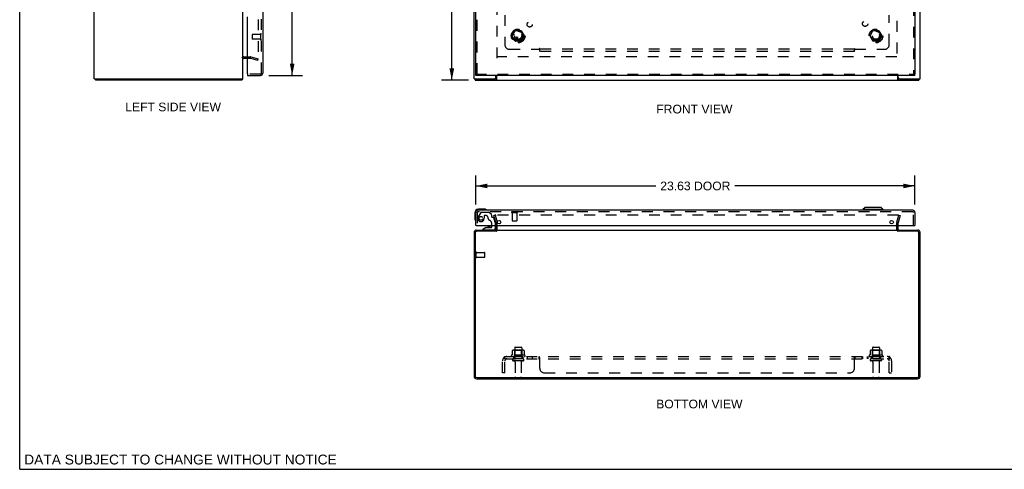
# Model space of a CAD drawing. Header units: inches. Extents: x 0 to 106, y 0 to 69.
# Tile 1 of 4: x 0 to 53, y 0 to 24. Entities that reach past the tile are written whole.
import ezdxf

# ---------------------------------------------------------------- set-up
doc = ezdxf.new("R2010")
doc.units = ezdxf.units.IN
doc.header["$LTSCALE"] = 5.827913
doc.header["$MEASUREMENT"] = 0
doc.linetypes.add('HIDDEN', pattern=[0.2, 0.1, -0.1])
doc.layers.get('0').update_dxf_attribs({"linetype": 'CONTINUOUS'})
for name, color, linetype in [('DEFAULT_2', 8, 'HIDDEN'), ('DIMENSIONS', 7, 'CONTINUOUS'), ('DOOR_ASSEMBLY', 7, 'CONTINUOUS'), ('SUBPANEL', 7, 'CONTINUOUS')]:
    doc.layers.add(name, color=color, linetype=linetype)
doc.styles.get("Standard").update_dxf_attribs({"font": 'arial.ttf'})
doc.dimstyles.new('DIMSTYLE_1', dxfattribs={"dimtxt": 0.46748, "dimasz": 0.623306, "dimexe": 0.09, "dimexo": 0.07, "dimgap": 0.0375, "dimtad": 0, "dimtih": 1, "dimtoh": 1, "dimzin": 4, "dimdsep": 46, "dimtxsty": 'Standard', "dimblk": '_FILLED', "dimblk1": '_FILLED', "dimblk2": '_FILLED', "dimcen": 0.09, "dimadec": 3, "dimazin": 1, "dimtfac": 1, "dimtdec": 3, "dimtofl": 0, "dimtmove": 0, "dimatfit": 3, "dimldrblk": '_FILLED', "dimfxl": 0, "dimtolj": 1, "dimtzin": 4, "dimarcsym": 0})

# ---------------------------------------------------------------- blocks, each defined once
blk = doc.blocks.new('_FILLED')
at = {"color": 0, "linetype": 'ByBlock'}
blk.add_solid([(0, 0), (-1, 0.2), (-1, -0.2)], dxfattribs=at)
blk = doc.blocks.new('*D2')
at = {"layer": 'DIMENSIONS', "color": 2, "linetype": 'Continuous'}
for p, q in [((24.156, 50.94), (22.69, 50.94)), ((23.251, 50.94), (23.251, 36.407)), ((23.251, 20.94), (23.251, 35.472)), ((24.156, 20.94), (22.69, 20.94))]:
    blk.add_line(p, q, dxfattribs=at)
at = {"layer": 'DIMENSIONS', "color": 2, "linetype": 'Continuous', "xscale": 0.6233062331, "yscale": 0.6233062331, "zscale": 0.6233062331}
for p, rotation in [((23.251, 50.94), 90), ((23.251, 20.94), 270)]:
    blk.add_blockref('_FILLED', p, dxfattribs=dict(at, rotation=rotation))
at = {"layer": 'DIMENSIONS', "color": 2, "linetype": 'Continuous', "insert": (23.251, 36.173), "char_height": 0.4675, "width": 1.63357, "attachment_point": 2, "line_spacing_factor": 0.9}
blk.add_mtext('30.00', dxfattribs=at)
blk = doc.blocks.new('*D4')
at = {"layer": 'DIMENSIONS', "color": 2, "linetype": 'Continuous'}
for p, q in [((13.398, 50.69), (15.222, 50.69)), ((14.661, 50.69), (14.661, 36.791)), ((14.661, 21.19), (14.661, 35.155)), ((13.398, 21.19), (15.222, 21.19))]:
    blk.add_line(p, q, dxfattribs=at)
at = {"layer": 'DIMENSIONS', "color": 2, "linetype": 'Continuous', "xscale": 0.6233062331, "yscale": 0.6233062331, "zscale": 0.6233062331}
for p, rotation in [((14.661, 50.69), 90), ((14.661, 21.19), 270)]:
    blk.add_blockref('_FILLED', p, dxfattribs=dict(at, rotation=rotation))
at = {"layer": 'DIMENSIONS', "color": 2, "linetype": 'Continuous', "insert": (14.661, 36.558), "char_height": 0.4675, "width": 1.95681, "attachment_point": 2, "line_spacing_factor": 0.9}
blk.add_mtext('29.50\\PDOOR', dxfattribs=at)
blk = doc.blocks.new('*D5')
at = {"layer": 'DIMENSIONS', "color": 2, "linetype": 'Continuous'}
for p, q in [((24.544, 14.254), (24.544, 15.805)), ((48.169, 14.254), (48.169, 15.805)), ((24.544, 15.244), (34.237, 15.244)), ((48.169, 15.244), (38.476, 15.244))]:
    blk.add_line(p, q, dxfattribs=at)
at = {"layer": 'DIMENSIONS', "color": 2, "linetype": 'Continuous', "xscale": 0.6233062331, "yscale": 0.6233062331, "zscale": 0.6233062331, "rotation": 180}
blk.add_blockref('_FILLED', (24.544, 15.244), dxfattribs=at)
at = {"layer": 'DIMENSIONS', "color": 2, "linetype": 'Continuous', "xscale": 0.6233062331, "yscale": 0.6233062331, "zscale": 0.6233062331}
blk.add_blockref('_FILLED', (48.169, 15.244), dxfattribs=at)
at = {"layer": 'DIMENSIONS', "color": 2, "linetype": 'Continuous', "insert": (36.357, 15.477), "char_height": 0.4675, "width": 3.77112, "attachment_point": 2, "line_spacing_factor": 0.9}
blk.add_mtext('23.63 DOOR', dxfattribs=at)

msp = doc.modelspace()

# ---------------------------------------------------------------- linework, layer by layer
at = {"color": 7, "linetype": 'Continuous'}
for p, q in [((0, 0), (0, 68.564)), ((4.074, 21.015), (4.074, 20.94)), ((11.948, 21.015), (11.948, 20.94)), ((24.512, 21.015), (24.512, 20.94)), ((25.626, 21.015), (25.564, 21.015)), ((25.626, 21.015), (25.626, 20.94)), ((47.334, 21.015), (47.272, 21.015)), ((47.272, 21.015), (47.272, 20.94)), ((48.386, 21.015), (48.386, 20.94)), ((47.274, 12.803), (47.274, 12.867)), ((0, 0), (105.962, 0))]:
    msp.add_line(p, q, dxfattribs=at)
at = {"color": 3, "linetype": 'Continuous'}
for p, q in [((4.011, 21.015), (4.011, 50.865)), ((12.011, 21.015), (12.011, 50.865)), ((24.449, 21.015), (24.449, 50.865)), ((48.449, 21.015), (48.449, 50.865)), ((12.053, 22.115), (12.254, 22.115)), ((4.011, 21.015), (12.011, 21.015)), ((11.948, 20.94), (4.074, 20.94)), ((24.449, 21.015), (25.564, 21.015)), ((24.512, 20.94), (48.386, 20.94)), ((25.624, 21.075), (25.624, 21.19)), ((25.651, 21.19), (25.651, 20.97)), ((47.247, 20.97), (47.247, 21.19)), ((47.274, 21.075), (47.274, 21.19)), ((47.334, 21.015), (48.449, 21.015)), ((24.449, 12.75), (24.449, 5.003)), ((24.512, 12.724), (24.512, 5.01)), ((24.566, 12.867), (25.624, 12.867)), ((25.626, 12.803), (24.592, 12.803)), ((25.624, 12.909), (25.624, 13.11)), ((25.651, 12.867), (47.247, 12.867)), ((48.306, 12.803), (47.272, 12.803)), ((47.274, 12.909), (47.274, 13.11)), ((47.274, 12.867), (48.332, 12.867)), ((48.386, 5.01), (48.386, 12.724)), ((48.449, 5.003), (48.449, 12.75)), ((24.585, 4.867), (48.313, 4.867)), ((24.592, 4.93), (48.306, 4.93))]:
    msp.add_line(p, q, dxfattribs=at)
for points in [[(11.964, 20.958), (11.962, 20.953), (11.961, 20.951), (11.96, 20.95), (11.959, 20.948), (11.958, 20.946), (11.957, 20.945), (11.955, 20.943), (11.954, 20.942), (11.953, 20.941), (11.952, 20.941), (11.951, 20.94), (11.95, 20.94), (11.949, 20.94), (11.948, 20.94)], [(11.973, 20.97), (11.972, 20.969), (11.971, 20.968), (11.969, 20.966), (11.968, 20.964), (11.967, 20.962), (11.966, 20.96), (11.964, 20.958)], [(25.642, 20.956), (25.641, 20.953), (25.64, 20.951), (25.638, 20.95), (25.637, 20.948), (25.636, 20.946), (25.635, 20.945), (25.634, 20.943), (25.632, 20.942), (25.631, 20.941), (25.63, 20.941), (25.629, 20.94), (25.628, 20.94), (25.627, 20.94), (25.626, 20.94)], [(25.651, 20.97), (25.65, 20.969), (25.649, 20.968), (25.648, 20.966), (25.647, 20.964), (25.645, 20.962), (25.644, 20.96), (25.642, 20.956)], [(47.247, 20.97), (47.248, 20.969), (47.25, 20.968), (47.251, 20.966), (47.252, 20.964), (47.253, 20.962), (47.254, 20.96)], [(47.254, 20.96), (47.257, 20.956), (47.258, 20.953), (47.259, 20.951), (47.26, 20.95), (47.261, 20.948), (47.262, 20.946), (47.264, 20.945), (47.265, 20.943), (47.266, 20.942), (47.267, 20.941), (47.269, 20.941), (47.27, 20.94), (47.271, 20.94), (47.272, 20.94), (47.272, 20.94)]]:
    msp.add_lwpolyline(points, dxfattribs=at)
at = {"color": 7, "linetype": 'Continuous'}
for points in [[(25.635, 21.019), (25.634, 21.018), (25.633, 21.017), (25.632, 21.017), (25.63, 21.016), (25.629, 21.015), (25.628, 21.015), (25.627, 21.015), (25.626, 21.015)], [(25.651, 21.026), (25.65, 21.026), (25.649, 21.026), (25.648, 21.026), (25.647, 21.026), (25.646, 21.026), (25.645, 21.026), (25.643, 21.025), (25.642, 21.025), (25.641, 21.024), (25.64, 21.023), (25.638, 21.022), (25.637, 21.021), (25.635, 21.019)], [(47.247, 21.026), (47.248, 21.026), (47.249, 21.026), (47.25, 21.026), (47.251, 21.026), (47.253, 21.026), (47.254, 21.026), (47.255, 21.025), (47.257, 21.025), (47.258, 21.024), (47.259, 21.023), (47.26, 21.022), (47.261, 21.021)], [(47.261, 21.021), (47.263, 21.019), (47.265, 21.018), (47.266, 21.017), (47.267, 21.017), (47.268, 21.016), (47.269, 21.015), (47.27, 21.015), (47.271, 21.015), (47.272, 21.015)]]:
    msp.add_lwpolyline(points, dxfattribs=at)
at = {"color": 3, "linetype": 'Continuous'}
for centre, radius, start, end in [((12.053, 22.073), 0.042, 90, 180), ((11.894, 21.057), 0.117, 312.5569, 338.9598), ((25.564, 21.075), 0.06, 270, 360), ((47.334, 21.075), 0.06, 180, 270), ((24.566, 12.75), 0.117, 90, 180), ((24.592, 12.724), 0.08, 90, 180), ((25.582, 12.909), 0.042, 270, 360), ((47.316, 12.909), 0.042, 180, 270), ((48.306, 12.724), 0.08, 0, 90), ((48.332, 12.75), 0.117, 0, 90), ((24.585, 5.003), 0.136, 180, 270), ((24.592, 5.01), 0.08, 180, 270), ((48.306, 5.01), 0.08, 270, 360), ((48.313, 5.003), 0.136, 270, 360)]:
    msp.add_arc(centre, radius, start, end, dxfattribs=at)
at = {"layer": 'DEFAULT_2', "color": 8, "linetype": 'HIDDEN'}
for p, q in [((12.824, 49.842), (12.824, 22.037)), ((25.699, 22.115), (25.699, 49.765)), ((47.199, 49.765), (47.199, 22.115)), ((26.507, 23.32), (26.661, 23.587)), ((26.979, 23.592), (26.67, 23.592)), ((26.987, 23.587), (27.142, 23.32)), ((45.757, 23.32), (45.911, 23.587)), ((46.229, 23.592), (45.92, 23.592)), ((46.237, 23.587), (46.392, 23.32)), ((26.661, 23.042), (26.507, 23.31)), ((26.979, 23.037), (26.67, 23.037)), ((27.142, 23.31), (26.987, 23.042)), ((45.911, 23.042), (45.757, 23.31)), ((46.229, 23.037), (45.92, 23.037)), ((46.392, 23.31), (46.237, 23.042)), ((12.053, 22.19), (12.412, 22.19)), ((12.254, 22.115), (12.412, 22.115)), ((12.418, 22.114), (12.804, 22.01)), ((12.438, 22.186), (12.824, 22.083)), ((12.804, 22.01), (12.824, 22.083)), ((47.197, 22.19), (25.701, 22.19)), ((25.592, 13.679), (25.52, 13.66)), ((25.623, 13.274), (25.52, 13.66)), ((25.592, 13.679), (25.696, 13.293)), ((47.275, 13.679), (25.624, 13.679)), ((25.624, 13.11), (25.624, 13.267)), ((25.699, 12.909), (25.699, 13.267)), ((47.199, 12.909), (47.199, 13.267)), ((47.203, 13.293), (47.306, 13.679)), ((47.274, 13.11), (47.274, 13.267)), ((47.379, 13.66), (47.275, 13.274)), ((47.306, 13.679), (47.379, 13.66)), ((24.524, 11.4), (24.524, 11.684)), ((24.567, 11.4), (24.567, 11.684)), ((24.567, 11.666), (25.014, 11.666)), ((24.567, 11.418), (25.014, 11.418)), ((25.024, 11.428), (25.024, 11.656)), ((26.505, 6.381), (26.505, 6.163)), ((27.08, 6.403), (26.569, 6.403)), ((26.641, 6.383), (26.621, 6.403)), ((26.637, 6.537), (26.637, 5.942)), ((26.641, 6.087), (26.641, 6.383)), ((27.008, 6.383), (26.641, 6.383)), ((26.667, 6.567), (26.982, 6.567)), ((27.008, 6.383), (27.028, 6.403)), ((27.008, 6.087), (27.008, 6.383)), ((27.012, 6.537), (27.012, 5.942)), ((27.143, 6.381), (27.143, 6.163)), ((45.755, 6.381), (45.755, 6.163)), ((46.33, 6.403), (45.819, 6.403)), ((45.891, 6.383), (45.871, 6.403)), ((45.887, 6.537), (45.887, 5.942)), ((46.258, 6.383), (45.891, 6.383)), ((45.891, 6.087), (45.891, 6.383)), ((45.917, 6.567), (46.232, 6.567)), ((46.258, 6.383), (46.278, 6.403)), ((46.258, 6.087), (46.258, 6.383)), ((46.262, 6.537), (46.262, 5.942)), ((46.393, 6.381), (46.393, 6.163)), ((27.18, 6.137), (26.468, 6.137)), ((26.49, 6.067), (27.158, 6.067)), ((27.082, 5.942), (26.567, 5.942)), ((27.082, 5.832), (26.567, 5.832)), ((26.641, 6.087), (26.621, 6.067)), ((27.008, 6.087), (26.641, 6.087)), ((27.008, 6.087), (27.028, 6.067)), ((46.43, 6.137), (45.718, 6.137)), ((45.74, 6.067), (46.408, 6.067)), ((46.332, 5.942), (45.817, 5.942)), ((46.332, 5.832), (45.817, 5.832)), ((45.891, 6.087), (45.871, 6.067)), ((46.258, 6.087), (45.891, 6.087)), ((46.258, 6.087), (46.278, 6.067)), ((26.659, 5.769), (26.659, 4.972)), ((26.989, 5.769), (26.989, 4.972)), ((45.909, 5.769), (45.909, 4.972)), ((46.239, 5.769), (46.239, 4.972)), ((26.689, 4.942), (26.959, 4.942)), ((45.939, 4.942), (46.209, 4.942))]:
    msp.add_line(p, q, dxfattribs=at)
for points in [[(12.804, 22.017), (12.803, 22.017), (12.802, 22.018), (12.8, 22.018)], [(12.824, 22.037), (12.824, 22.035), (12.823, 22.033), (12.823, 22.031), (12.822, 22.029), (12.821, 22.028), (12.82, 22.026), (12.819, 22.024), (12.818, 22.023), (12.816, 22.022), (12.815, 22.02), (12.813, 22.019), (12.811, 22.019), (12.809, 22.018), (12.807, 22.018), (12.805, 22.017), (12.804, 22.017)], [(25.624, 13.679), (25.622, 13.679), (25.62, 13.679), (25.619, 13.678), (25.617, 13.678), (25.615, 13.677), (25.614, 13.676), (25.612, 13.675), (25.611, 13.674), (25.609, 13.673), (25.608, 13.672), (25.607, 13.67), (25.606, 13.669), (25.605, 13.667), (25.605, 13.665), (25.604, 13.664), (25.604, 13.662), (25.604, 13.66), (25.604, 13.66)], [(25.604, 13.66), (25.604, 13.659), (25.604, 13.657), (25.605, 13.655)], [(47.292, 13.669), (47.291, 13.67), (47.29, 13.672), (47.289, 13.673), (47.288, 13.674), (47.286, 13.675), (47.285, 13.676), (47.283, 13.677), (47.282, 13.678), (47.28, 13.678), (47.278, 13.679), (47.276, 13.679), (47.275, 13.679)], [(47.292, 13.669), (47.293, 13.667), (47.294, 13.665), (47.294, 13.664), (47.294, 13.662), (47.295, 13.66), (47.295, 13.66)], [(47.295, 13.66), (47.295, 13.659), (47.294, 13.657), (47.294, 13.655)], [(26.511, 6.39), (26.51, 6.39), (26.509, 6.389), (26.507, 6.387), (26.507, 6.386), (26.506, 6.384), (26.505, 6.383), (26.505, 6.381)], [(27.137, 6.39), (27.139, 6.39), (27.14, 6.389), (27.141, 6.387), (27.142, 6.386), (27.143, 6.384), (27.143, 6.383), (27.143, 6.381)], [(45.761, 6.39), (45.76, 6.39), (45.759, 6.389), (45.757, 6.387), (45.757, 6.386), (45.756, 6.384), (45.755, 6.383), (45.755, 6.381)], [(46.387, 6.39), (46.389, 6.39), (46.39, 6.389), (46.391, 6.387), (46.392, 6.386), (46.393, 6.384), (46.393, 6.383), (46.393, 6.381)], [(26.505, 6.163), (26.505, 6.162), (26.505, 6.161), (26.505, 6.16), (26.504, 6.159), (26.504, 6.158), (26.504, 6.158), (26.503, 6.157), (26.503, 6.157), (26.503, 6.156), (26.502, 6.156), (26.502, 6.156), (26.502, 6.155), (26.501, 6.155), (26.501, 6.155), (26.501, 6.155), (26.501, 6.154), (26.5, 6.154), (26.5, 6.154)], [(27.148, 6.154), (27.148, 6.154), (27.148, 6.154), (27.148, 6.155), (27.147, 6.155), (27.147, 6.155), (27.147, 6.155), (27.146, 6.156), (27.146, 6.156), (27.146, 6.156), (27.145, 6.157), (27.145, 6.157), (27.145, 6.158), (27.144, 6.158), (27.144, 6.159), (27.144, 6.16), (27.143, 6.161), (27.143, 6.162), (27.143, 6.163)], [(45.755, 6.163), (45.755, 6.162), (45.755, 6.161), (45.755, 6.16), (45.754, 6.159), (45.754, 6.158), (45.754, 6.158), (45.753, 6.157), (45.753, 6.157), (45.753, 6.156), (45.752, 6.156), (45.752, 6.156), (45.752, 6.155), (45.751, 6.155), (45.751, 6.155), (45.751, 6.155), (45.751, 6.154), (45.75, 6.154), (45.75, 6.154)], [(46.398, 6.154), (46.398, 6.154), (46.398, 6.154), (46.398, 6.155), (46.397, 6.155), (46.397, 6.155), (46.397, 6.155), (46.396, 6.156), (46.396, 6.156), (46.396, 6.156), (46.395, 6.157), (46.395, 6.157), (46.395, 6.158), (46.394, 6.158), (46.394, 6.159), (46.394, 6.16), (46.393, 6.161), (46.393, 6.162), (46.393, 6.163)]]:
    msp.add_lwpolyline(points, dxfattribs=at)
for centre, radius in [((26.824, 23.315), 0.372), ((26.824, 23.315), 0.356), ((26.824, 23.315), 0.204), ((26.824, 23.315), 0.183), ((46.074, 23.315), 0.372), ((46.074, 23.315), 0.356), ((46.074, 23.315), 0.204), ((46.074, 23.315), 0.183)]:
    msp.add_circle(centre, radius, dxfattribs=at)
for centre, radius, start, end in [((26.515, 23.315), 0.01, 150.0117, 209.9873), ((26.67, 23.582), 0.01, 90.0113, 149.988), ((26.979, 23.582), 0.01, 30.0108, 89.9876), ((27.133, 23.315), 0.01, 330.0117, 29.9873), ((45.765, 23.315), 0.01, 150.0117, 209.9873), ((45.92, 23.582), 0.01, 90.0113, 149.988), ((46.229, 23.582), 0.01, 30.0108, 89.9876), ((46.383, 23.315), 0.01, 330.0117, 29.9873), ((26.67, 23.047), 0.01, 210.0108, 269.9876), ((26.979, 23.047), 0.01, 270.0113, 329.988), ((45.92, 23.047), 0.01, 210.0108, 269.9876), ((46.229, 23.047), 0.01, 270.0113, 329.988), ((12.053, 22.073), 0.117, 90, 146.9002), ((12.412, 22.09), 0.1, 75, 90), ((12.412, 22.09), 0.025, 75, 90), ((25.599, 13.267), 0.025, 0, 15), ((25.599, 13.267), 0.1, 0, 15), ((47.299, 13.267), 0.1, 165, 180), ((47.299, 13.267), 0.025, 165, 180), ((25.582, 12.909), 0.117, 303.0998, 360), ((47.316, 12.909), 0.117, 180, 236.9002), ((24.546, 11.684), 0.0215, 360, 180), ((25.014, 11.656), 0.01, 360, 90), ((24.546, 11.4), 0.0215, 180, 0), ((25.014, 11.428), 0.01, 270, 0), ((26.569, 6.261), 0.141, 90, 113.95), ((26.667, 6.537), 0.03, 90, 180), ((26.982, 6.537), 0.03, 0, 90), ((27.08, 6.261), 0.141, 66.05, 90), ((45.819, 6.261), 0.141, 90, 113.95), ((45.917, 6.537), 0.03, 90, 180), ((46.232, 6.537), 0.03, 0, 90), ((46.33, 6.261), 0.141, 66.05, 90), ((26.49, 6.105), 0.0384, 124.4497, 270), ((26.824, 5.536), 0.698, 117.6814, 120.6631), ((26.567, 5.887), 0.055, 90, 270), ((26.597, 5.769), 0.0625, 0, 90), ((27.052, 5.769), 0.0625, 90, 180), ((27.082, 5.887), 0.055, 270, 90), ((26.824, 5.536), 0.698, 59.3369, 62.3186), ((27.158, 6.105), 0.0384, 270, 55.5503), ((45.74, 6.105), 0.0384, 124.4497, 270), ((46.074, 5.536), 0.698, 117.6814, 120.6631), ((45.817, 5.887), 0.055, 90, 270), ((45.847, 5.769), 0.0625, 0, 90), ((46.302, 5.769), 0.0625, 90, 180), ((46.332, 5.887), 0.055, 270, 90), ((46.074, 5.536), 0.698, 59.3369, 62.3186), ((46.408, 6.105), 0.0384, 270, 55.5503), ((26.689, 4.972), 0.03, 180, 270), ((26.959, 4.972), 0.03, 270, 360), ((45.939, 4.972), 0.03, 180, 270), ((46.209, 4.972), 0.03, 270, 360)]:
    msp.add_arc(centre, radius, start, end, dxfattribs=at)
at = {"layer": 'DOOR_ASSEMBLY', "color": 8, "linetype": 'HIDDEN'}
for p, q in [((13.004, 21.307), (13.004, 50.573)), ((48.094, 50.615), (48.094, 21.265)), ((24.619, 21.265), (24.619, 25.345)), ((12.504, 23.379), (12.504, 23.151)), ((12.961, 23.389), (12.514, 23.389)), ((12.961, 23.407), (12.961, 23.123)), ((12.961, 23.141), (12.514, 23.141)), ((12.962, 21.265), (12.269, 21.265)), ((24.544, 21.265), (48.169, 21.265)), ((24.619, 13.818), (24.619, 13.11)), ((48.052, 13.86), (24.661, 13.86)), ((24.805, 13.816), (24.67, 13.583)), ((24.831, 13.831), (25.243, 13.831)), ((25.379, 13.707), (25.264, 13.822)), ((26.477, 13.817), (26.761, 13.817)), ((26.495, 13.817), (26.495, 13.37)), ((26.743, 13.817), (26.743, 13.37)), ((48.094, 13.11), (48.094, 13.818)), ((24.991, 13.63), (24.991, 13.497)), ((25.101, 13.646), (25.007, 13.646)), ((25.385, 13.693), (25.385, 13.615)), ((25.444, 13.556), (25.489, 13.556)), ((25.587, 13.277), (25.519, 13.533)), ((25.587, 13.277), (25.587, 13.11)), ((26.505, 13.36), (26.733, 13.36)), ((25.508, 12.867), (24.918, 12.867)), ((25.402, 13.11), (25.402, 13.22))]:
    msp.add_line(p, q, dxfattribs=at)
at = {"layer": 'DOOR_ASSEMBLY', "color": 3, "linetype": 'Continuous'}
for p, q in [((48.169, 50.615), (48.169, 21.265)), ((13.079, 25.19), (13.079, 21.307)), ((24.544, 21.265), (24.544, 25.19)), ((12.254, 21.28), (12.254, 24.348)), ((12.254, 21.19), (12.962, 21.19)), ((48.169, 21.19), (24.544, 21.19)), ((24.544, 13.11), (24.544, 13.818)), ((48.052, 13.935), (24.661, 13.935)), ((48.169, 13.818), (48.169, 13.11)), ((24.559, 13.11), (48.154, 13.11))]:
    msp.add_line(p, q, dxfattribs=at)
at = {"layer": 'DOOR_ASSEMBLY', "color": 7, "linetype": 'Continuous'}
for p, q in [((12.254, 21.265), (12.269, 21.265)), ((12.254, 21.265), (12.254, 21.19)), ((24.544, 21.19), (24.544, 21.265)), ((48.169, 21.19), (48.169, 21.265)), ((24.484, 13.795), (24.484, 13.505)), ((24.974, 13.995), (24.684, 13.995)), ((25.012, 13.992), (24.974, 13.995)), ((45.486, 14.092), (45.368, 13.974)), ((46.47, 13.974), (45.368, 13.974)), ((45.368, 13.974), (45.368, 13.935)), ((46.352, 14.092), (45.486, 14.092)), ((46.352, 14.092), (46.47, 13.974)), ((46.47, 13.974), (46.47, 13.935)), ((24.484, 13.505), (24.487, 13.467)), ((24.559, 13.11), (24.544, 13.11)), ((25.094, 13.005), (24.918, 12.906)), ((24.918, 12.867), (24.918, 12.906)), ((25.094, 13.005), (25.371, 13.005)), ((25.253, 13.021), (25.183, 13.021)), ((25.255, 13.021), (25.253, 13.021)), ((25.323, 13.021), (25.255, 13.021)), ((25.402, 13.036), (25.402, 13.11)), ((25.587, 13.11), (25.587, 12.946)), ((48.154, 13.11), (48.169, 13.11))]:
    msp.add_line(p, q, dxfattribs=at)
at = {"layer": 'DOOR_ASSEMBLY', "color": 8, "linetype": 'HIDDEN'}
for centre, radius in [((26.619, 23.265), 0.164), ((26.619, 23.265), 0.124), ((24.819, 13.497), 0.103)]:
    msp.add_circle(centre, radius, dxfattribs=at)
at = {"layer": 'DOOR_ASSEMBLY', "color": 3, "linetype": 'Continuous'}
for centre in [(25.794, 13.298), (46.919, 13.298)]:
    msp.add_circle(centre, 0.094, dxfattribs=at)
at = {"layer": 'DOOR_ASSEMBLY', "color": 8, "linetype": 'HIDDEN'}
for centre, radius, start, end in [((12.514, 23.379), 0.01, 90, 180), ((12.983, 23.407), 0.0215, 0, 180), ((12.514, 23.151), 0.01, 180, 270), ((12.983, 23.123), 0.0215, 180, 360), ((12.962, 21.307), 0.042, 270, 360), ((24.661, 13.818), 0.042, 90, 180), ((24.831, 13.801), 0.03, 90, 150), ((25.243, 13.801), 0.03, 45, 90), ((26.477, 13.838), 0.0215, 90, 270), ((26.761, 13.838), 0.0215, 270, 90), ((48.052, 13.818), 0.042, 0, 90), ((24.819, 13.497), 0.172, 150, 360), ((25.007, 13.63), 0.016, 90, 180), ((25.101, 13.556), 0.09, 0, 90), ((25.376, 13.556), 0.185, 180, 244.2582), ((25.214, 13.22), 0.188, 0, 64.2582), ((25.365, 13.693), 0.02, 0, 45), ((25.444, 13.615), 0.059, 180, 270), ((25.489, 13.525), 0.031, 15, 90), ((26.505, 13.37), 0.01, 180, 270), ((26.733, 13.37), 0.01, 270, 360)]:
    msp.add_arc(centre, radius, start, end, dxfattribs=at)
at = {"layer": 'DOOR_ASSEMBLY', "color": 3, "linetype": 'Continuous'}
for centre, radius, start, end in [((12.269, 21.28), 0.015, 180, 270), ((12.962, 21.307), 0.117, 270, 360), ((24.661, 13.818), 0.117, 90, 180), ((48.052, 13.818), 0.117, 0, 90)]:
    msp.add_arc(centre, radius, start, end, dxfattribs=at)
at = {"layer": 'DOOR_ASSEMBLY', "color": 7, "linetype": 'Continuous'}
for centre, radius, start, end in [((24.684, 13.795), 0.2, 90, 180), ((24.974, 13.745), 0.25, 59.1101, 90), ((25.094, 13.95), 0.015, 270, 353.6204), ((25.094, 13.946), 0.015, 6.3796, 59.1101), ((24.734, 13.505), 0.25, 180, 210.8899), ((24.533, 13.385), 0.015, 210.8899, 263.6204), ((24.529, 13.385), 0.015, 276.3796, 360), ((25.183, 12.931), 0.09, 90, 125.1877), ((25.323, 12.931), 0.09, 55.0768, 90), ((25.371, 13.036), 0.031, 270, 360), ((25.508, 12.946), 0.079, 270, 360)]:
    msp.add_arc(centre, radius, start, end, dxfattribs=at)
at = {"layer": 'SUBPANEL', "color": 8, "linetype": 'HIDDEN'}
for p, q in [((26.105, 24.436), (26.105, 22.846)), ((46.793, 22.846), (46.793, 24.436)), ((26.356, 22.596), (27.945, 22.596)), ((27.981, 22.557), (27.981, 22.637)), ((44.918, 22.596), (27.981, 22.596)), ((27.981, 22.471), (27.981, 22.557)), ((44.918, 22.471), (27.981, 22.471)), ((44.918, 22.557), (44.918, 22.637)), ((44.918, 22.471), (44.918, 22.557)), ((44.953, 22.596), (46.543, 22.596)), ((25.981, 5.192), (25.981, 5.83)), ((26.067, 6.013), (26.146, 5.916)), ((26.105, 5.942), (26.105, 6.067)), ((26.105, 6.067), (46.793, 6.067)), ((26.105, 5.942), (46.793, 5.942)), ((26.105, 5.192), (26.105, 5.83)), ((26.115, 5.965), (26.115, 5.967)), ((26.116, 5.964), (26.115, 5.965)), ((26.116, 5.962), (26.116, 5.964)), ((26.117, 5.96), (26.116, 5.962)), ((26.118, 5.959), (26.117, 5.96)), ((26.118, 5.958), (26.118, 5.959)), ((26.119, 5.956), (26.118, 5.958)), ((26.119, 5.955), (26.119, 5.956)), ((26.12, 5.954), (26.119, 5.955)), ((26.121, 5.952), (26.12, 5.954)), ((26.121, 5.951), (26.121, 5.952)), ((26.122, 5.95), (26.121, 5.951)), ((26.122, 5.949), (26.122, 5.95)), ((26.123, 5.947), (26.122, 5.949)), ((26.124, 5.946), (26.123, 5.947)), ((26.124, 5.945), (26.124, 5.946)), ((26.125, 5.944), (26.124, 5.945)), ((26.133, 5.924), (26.128, 5.928)), ((26.574, 6.067), (26.574, 5.942)), ((27.074, 6.067), (27.074, 5.942)), ((27.302, 6.067), (27.302, 5.942)), ((27.583, 6.067), (27.583, 5.942)), ((27.945, 5.942), (27.945, 6.067)), ((27.955, 6.062), (27.953, 6.063)), ((27.96, 5.928), (27.957, 5.932)), ((27.959, 6.055), (27.958, 6.058)), ((27.981, 5.916), (27.979, 5.916)), ((27.981, 5.442), (27.981, 6.013)), ((44.918, 6.013), (44.919, 6.014)), ((44.918, 5.442), (44.918, 6.013)), ((44.921, 6.016), (44.922, 6.018)), ((44.926, 5.916), (44.928, 5.917)), ((44.928, 6.032), (44.931, 6.038)), ((44.945, 5.937), (44.946, 5.938)), ((44.952, 6.066), (44.953, 6.067)), ((44.953, 5.942), (44.953, 6.067)), ((45.315, 6.067), (45.315, 5.942)), ((45.354, 6.067), (45.354, 5.942)), ((45.596, 6.067), (45.596, 5.942)), ((45.635, 6.067), (45.635, 5.942)), ((45.824, 6.067), (45.824, 5.942)), ((46.324, 6.067), (46.324, 5.942)), ((46.832, 6.013), (46.752, 5.916)), ((46.793, 5.942), (46.793, 6.067)), ((46.793, 5.192), (46.793, 5.83)), ((46.918, 5.83), (46.918, 5.192)), ((26.105, 5.192), (25.981, 5.192)), ((28.231, 5.192), (44.668, 5.192)), ((46.793, 5.192), (46.918, 5.192))]:
    msp.add_line(p, q, dxfattribs=at)
for points in [[(27.957, 22.614), (27.955, 22.61), (27.954, 22.608), (27.952, 22.606), (27.951, 22.604), (27.95, 22.602), (27.949, 22.6), (27.947, 22.599), (27.946, 22.597), (27.945, 22.596)], [(27.958, 22.583), (27.956, 22.584), (27.955, 22.586), (27.953, 22.588), (27.952, 22.589), (27.95, 22.591), (27.949, 22.592), (27.947, 22.594), (27.946, 22.595), (27.945, 22.596)], [(27.981, 22.637), (27.979, 22.636), (27.978, 22.636), (27.976, 22.635), (27.975, 22.634), (27.974, 22.633), (27.972, 22.632), (27.971, 22.631), (27.97, 22.63), (27.968, 22.629), (27.967, 22.628), (27.966, 22.626), (27.965, 22.625), (27.963, 22.623), (27.962, 22.622), (27.961, 22.62), (27.96, 22.618), (27.959, 22.616), (27.957, 22.614)], [(27.981, 22.557), (27.979, 22.559), (27.978, 22.561), (27.977, 22.563), (27.975, 22.564), (27.974, 22.566), (27.973, 22.567), (27.971, 22.569), (27.97, 22.57), (27.969, 22.572), (27.967, 22.573), (27.966, 22.575), (27.965, 22.576), (27.963, 22.577), (27.958, 22.583)], [(44.918, 22.637), (44.919, 22.636), (44.921, 22.636), (44.922, 22.635), (44.924, 22.634), (44.925, 22.633), (44.926, 22.632), (44.928, 22.631), (44.929, 22.63), (44.93, 22.629), (44.932, 22.628), (44.933, 22.626), (44.934, 22.625), (44.935, 22.623), (44.936, 22.622), (44.938, 22.62), (44.939, 22.618), (44.94, 22.616), (44.941, 22.614), (44.943, 22.61)], [(44.918, 22.557), (44.919, 22.559), (44.921, 22.561), (44.922, 22.563), (44.923, 22.564), (44.924, 22.566), (44.926, 22.567), (44.927, 22.569), (44.928, 22.57), (44.93, 22.572), (44.931, 22.573), (44.932, 22.575), (44.934, 22.576), (44.935, 22.577)], [(44.935, 22.577), (44.939, 22.581), (44.942, 22.584)], [(44.942, 22.584), (44.944, 22.586), (44.945, 22.588), (44.947, 22.589), (44.948, 22.591), (44.95, 22.592), (44.951, 22.594), (44.952, 22.595), (44.953, 22.596)], [(44.943, 22.61), (44.945, 22.608), (44.946, 22.606), (44.947, 22.604), (44.949, 22.602), (44.95, 22.6), (44.951, 22.599), (44.952, 22.597), (44.953, 22.596)], [(26.067, 6.013), (26.069, 6.014), (26.07, 6.016), (26.072, 6.018), (26.074, 6.02), (26.075, 6.023), (26.077, 6.026), (26.079, 6.029), (26.08, 6.032), (26.081, 6.035), (26.083, 6.038)], [(26.083, 6.038), (26.085, 6.044), (26.087, 6.047), (26.088, 6.05), (26.089, 6.053), (26.091, 6.055), (26.092, 6.058), (26.094, 6.06), (26.096, 6.062), (26.097, 6.063), (26.099, 6.064), (26.1, 6.065), (26.102, 6.066), (26.103, 6.066), (26.104, 6.066), (26.105, 6.067)], [(26.105, 6.001), (26.105, 6.001), (26.105, 6.001), (26.105, 6.001), (26.105, 6.001), (26.105, 6.001), (26.105, 6.001), (26.105, 6.001), (26.105, 6), (26.105, 6), (26.105, 6), (26.105, 5.999), (26.105, 5.999), (26.105, 5.998)], [(26.115, 5.967), (26.114, 5.968), (26.114, 5.969), (26.113, 5.97), (26.113, 5.971), (26.113, 5.972), (26.112, 5.973), (26.112, 5.974), (26.112, 5.975), (26.111, 5.976), (26.111, 5.977), (26.111, 5.978), (26.111, 5.978), (26.11, 5.979), (26.11, 5.98), (26.11, 5.981), (26.11, 5.982), (26.109, 5.983), (26.109, 5.984), (26.109, 5.985), (26.109, 5.985), (26.108, 5.986), (26.108, 5.987), (26.108, 5.988), (26.108, 5.989), (26.108, 5.99), (26.107, 5.99), (26.107, 5.991), (26.107, 5.992), (26.107, 5.993), (26.107, 5.993), (26.107, 5.994), (26.106, 5.995), (26.106, 5.996), (26.106, 5.996), (26.106, 5.997), (26.106, 5.998), (26.106, 5.998), (26.106, 5.999), (26.106, 6), (26.106, 6), (26.105, 6), (26.105, 6.001), (26.105, 6.001)], [(26.128, 5.928), (26.126, 5.93), (26.124, 5.932), (26.122, 5.933), (26.12, 5.935), (26.118, 5.937), (26.116, 5.938), (26.114, 5.939), (26.112, 5.94), (26.11, 5.941), (26.108, 5.941), (26.107, 5.941), (26.105, 5.942)], [(26.129, 5.937), (26.128, 5.937), (26.128, 5.938), (26.128, 5.938), (26.128, 5.938), (26.128, 5.938), (26.128, 5.939), (26.128, 5.939), (26.127, 5.939), (26.127, 5.94), (26.127, 5.94), (26.127, 5.941), (26.126, 5.941), (26.126, 5.942), (26.126, 5.942), (26.126, 5.943), (26.125, 5.943), (26.125, 5.944), (26.125, 5.944)], [(26.126, 5.941), (26.126, 5.941), (26.126, 5.94), (26.127, 5.94), (26.127, 5.94), (26.127, 5.939), (26.127, 5.939), (26.128, 5.939), (26.128, 5.938), (26.128, 5.938), (26.128, 5.938), (26.128, 5.938), (26.128, 5.937), (26.129, 5.937)], [(26.146, 5.916), (26.146, 5.916), (26.145, 5.915), (26.145, 5.915), (26.144, 5.916), (26.143, 5.916), (26.142, 5.916), (26.141, 5.917), (26.14, 5.918), (26.139, 5.918), (26.137, 5.92), (26.136, 5.921), (26.134, 5.922), (26.133, 5.924)], [(27.961, 6.053), (27.959, 6.055), (27.958, 6.058), (27.956, 6.06), (27.955, 6.062), (27.953, 6.063), (27.952, 6.064), (27.95, 6.065), (27.949, 6.066), (27.947, 6.066), (27.946, 6.066), (27.945, 6.067)], [(27.956, 5.933), (27.955, 5.935), (27.954, 5.937), (27.952, 5.938), (27.951, 5.939), (27.95, 5.94), (27.949, 5.941), (27.947, 5.941), (27.946, 5.941), (27.945, 5.942)], [(27.952, 5.938), (27.951, 5.939), (27.95, 5.94)], [(27.957, 5.932), (27.956, 5.933), (27.955, 5.935), (27.954, 5.937)], [(27.967, 5.92), (27.966, 5.921), (27.965, 5.922), (27.963, 5.924), (27.962, 5.925), (27.961, 5.927), (27.96, 5.928)], [(27.963, 6.047), (27.962, 6.05), (27.961, 6.053)], [(27.981, 5.916), (27.979, 5.916), (27.978, 5.915), (27.976, 5.915), (27.975, 5.916), (27.974, 5.916), (27.972, 5.916), (27.971, 5.917), (27.97, 5.918), (27.968, 5.918), (27.967, 5.92), (27.966, 5.921), (27.965, 5.922), (27.963, 5.924), (27.962, 5.925)], [(27.966, 6.041), (27.965, 6.044), (27.963, 6.047)], [(27.97, 6.032), (27.967, 6.038), (27.966, 6.041)], [(27.981, 6.013), (27.979, 6.014), (27.978, 6.016), (27.977, 6.018), (27.975, 6.02), (27.974, 6.023), (27.973, 6.026), (27.971, 6.029), (27.97, 6.032)], [(27.975, 5.916), (27.974, 5.916), (27.972, 5.916)], [(27.981, 6.013), (27.979, 6.014), (27.978, 6.016), (27.977, 6.018), (27.975, 6.02)], [(44.918, 6.013), (44.919, 6.014), (44.921, 6.016), (44.922, 6.018), (44.923, 6.02)], [(44.918, 5.916), (44.919, 5.916), (44.921, 5.915), (44.922, 5.915), (44.924, 5.916), (44.925, 5.916), (44.926, 5.916), (44.928, 5.917), (44.929, 5.918), (44.93, 5.918), (44.932, 5.92), (44.933, 5.921), (44.934, 5.922), (44.935, 5.924), (44.936, 5.925)], [(44.918, 5.916), (44.919, 5.916), (44.921, 5.915), (44.922, 5.915), (44.924, 5.916)], [(44.923, 6.02), (44.924, 6.023), (44.926, 6.026), (44.927, 6.029), (44.928, 6.032)], [(44.929, 5.918), (44.93, 5.918), (44.932, 5.92)], [(44.931, 6.038), (44.932, 6.041), (44.934, 6.044), (44.935, 6.047)], [(44.933, 5.921), (44.934, 5.922), (44.935, 5.924), (44.936, 5.925), (44.938, 5.927), (44.939, 5.928)], [(44.935, 6.047), (44.936, 6.05), (44.938, 6.053), (44.939, 6.055), (44.941, 6.058), (44.942, 6.06)], [(44.939, 6.055), (44.941, 6.058), (44.942, 6.06), (44.944, 6.062), (44.945, 6.063), (44.947, 6.064), (44.948, 6.065), (44.95, 6.066), (44.951, 6.066), (44.952, 6.066), (44.953, 6.067)], [(44.939, 5.928), (44.941, 5.932), (44.942, 5.933), (44.943, 5.935)], [(44.942, 5.933), (44.943, 5.935), (44.945, 5.937), (44.946, 5.938), (44.947, 5.939), (44.949, 5.94), (44.95, 5.941), (44.951, 5.941), (44.952, 5.941), (44.953, 5.942)], [(44.951, 5.941), (44.952, 5.941), (44.953, 5.942)], [(46.752, 5.916), (46.753, 5.916), (46.753, 5.915), (46.754, 5.915), (46.755, 5.916), (46.756, 5.916), (46.756, 5.916), (46.757, 5.917), (46.759, 5.918), (46.76, 5.918), (46.761, 5.92), (46.763, 5.921), (46.764, 5.922), (46.766, 5.924), (46.769, 5.927)], [(46.769, 5.927), (46.771, 5.928), (46.773, 5.93), (46.775, 5.932), (46.777, 5.933), (46.779, 5.935), (46.781, 5.937), (46.783, 5.938), (46.785, 5.939), (46.787, 5.94), (46.789, 5.941), (46.79, 5.941), (46.792, 5.941), (46.793, 5.942)], [(46.793, 6.001), (46.793, 6.001), (46.793, 6.001), (46.793, 6.001), (46.793, 6.001), (46.793, 6), (46.793, 6), (46.793, 5.999), (46.793, 5.999), (46.793, 5.999), (46.793, 5.998), (46.793, 5.997), (46.792, 5.997), (46.792, 5.996), (46.792, 5.996), (46.792, 5.995), (46.792, 5.994), (46.792, 5.994), (46.792, 5.993), (46.792, 5.992), (46.791, 5.992), (46.791, 5.991), (46.791, 5.99), (46.791, 5.99), (46.791, 5.989), (46.791, 5.988), (46.79, 5.988), (46.79, 5.987), (46.79, 5.986), (46.79, 5.985), (46.79, 5.985), (46.789, 5.984), (46.789, 5.983), (46.789, 5.982), (46.789, 5.981), (46.789, 5.981), (46.788, 5.98), (46.788, 5.979), (46.788, 5.978), (46.788, 5.977), (46.787, 5.976), (46.787, 5.976), (46.787, 5.975), (46.786, 5.974), (46.786, 5.973), (46.786, 5.972), (46.786, 5.971), (46.785, 5.97), (46.785, 5.969), (46.785, 5.969), (46.784, 5.968), (46.784, 5.967), (46.784, 5.966), (46.783, 5.965), (46.783, 5.964), (46.783, 5.963), (46.782, 5.962), (46.782, 5.961), (46.781, 5.96), (46.781, 5.959), (46.781, 5.958), (46.78, 5.957), (46.78, 5.957), (46.78, 5.956), (46.779, 5.955), (46.779, 5.954), (46.778, 5.953), (46.778, 5.952), (46.778, 5.952), (46.777, 5.951), (46.777, 5.95), (46.777, 5.949), (46.776, 5.949), (46.776, 5.948), (46.776, 5.947), (46.775, 5.947), (46.775, 5.946), (46.774, 5.945), (46.774, 5.945), (46.774, 5.944), (46.773, 5.943), (46.773, 5.943), (46.773, 5.942), (46.773, 5.942), (46.772, 5.941), (46.772, 5.941), (46.772, 5.94), (46.771, 5.94), (46.771, 5.939), (46.771, 5.939), (46.771, 5.938), (46.77, 5.938), (46.77, 5.938), (46.77, 5.938)], [(46.77, 5.938), (46.77, 5.938), (46.77, 5.937), (46.77, 5.937), (46.77, 5.938), (46.77, 5.938), (46.77, 5.938), (46.771, 5.938), (46.771, 5.938), (46.771, 5.939), (46.771, 5.939), (46.771, 5.939), (46.772, 5.94), (46.772, 5.94), (46.772, 5.941), (46.773, 5.941)], [(46.813, 6.044), (46.812, 6.047), (46.81, 6.05), (46.809, 6.053), (46.808, 6.055), (46.806, 6.058), (46.805, 6.06), (46.803, 6.062), (46.801, 6.063), (46.8, 6.064), (46.798, 6.065), (46.797, 6.066), (46.795, 6.066), (46.794, 6.066), (46.793, 6.067)], [(46.793, 5.998), (46.793, 5.999), (46.793, 5.999), (46.793, 6), (46.793, 6), (46.793, 6), (46.793, 6.001), (46.793, 6.001), (46.793, 6.001), (46.793, 6.001), (46.793, 6.001), (46.793, 6.001)], [(46.832, 6.013), (46.83, 6.014), (46.828, 6.016), (46.826, 6.018), (46.825, 6.02), (46.823, 6.023), (46.821, 6.026), (46.82, 6.029), (46.818, 6.032), (46.817, 6.035), (46.816, 6.038), (46.813, 6.044)]]:
    msp.add_lwpolyline(points, dxfattribs=at)
for centre, radius in [((27.443, 23.933), 0.141), ((45.494, 23.97), 0.141), ((26.824, 23.315), 0.25), ((46.074, 23.315), 0.25)]:
    msp.add_circle(centre, radius, dxfattribs=at)
for centre, radius, start, end in [((26.356, 22.846), 0.25, 180, 270), ((46.543, 22.846), 0.25, 270, 360), ((26.218, 5.83), 0.237, 90, 180), ((26.218, 5.83), 0.112, 90, 180), ((46.681, 5.83), 0.237, 0, 90), ((46.681, 5.83), 0.112, 0, 90), ((28.231, 5.442), 0.25, 180, 270), ((44.668, 5.442), 0.25, 270, 360)]:
    msp.add_arc(centre, radius, start, end, dxfattribs=at)

# ---------------------------------------------------------------- texts
at = {"layer": 'DIMENSIONS', "color": 2, "linetype": 'Continuous', "attachment_point": 2, "line_spacing_factor": 0.9}
for s, insert, char_height, width in [('LEFT SIDE VIEW', (8.256, 19.726), 0.46748, 5.14054), ('FRONT VIEW', (36.303, 19.612), 0.4675, 4.09088), ('BOTTOM VIEW', (36.571, 3.746), 0.46748, 4.63309), ('DATA SUBJECT TO CHANGE WITHOUT NOTICE', (8.652, 0.79), 0.52981, 16.78455)]:
    msp.add_mtext(s, dxfattribs=dict(at, insert=insert, char_height=char_height, width=width))

# ---------------------------------------------------------------- dimensions: what is measured, and where the dimension line sits
at = {"layer": 'DIMENSIONS', "color": 2, "linetype": 'Continuous'}
dim = msp.add_linear_dim(base=(23.251, 20.94), p1=(24.226, 50.94), p2=(24.226, 20.94), angle=270, dimstyle='DIMSTYLE_1', dxfattribs=at)
dim.commit()
dim.dimension.update_dxf_attribs({"geometry": '*D2', "text_midpoint": (23.25, 35.937), "dimtype": 160})
dim = msp.add_linear_dim(base=(14.661, 21.19), p1=(13.328, 50.69), p2=(13.328, 21.19), angle=270, text='<>\\PDOOR', dimstyle='DIMSTYLE_1', dxfattribs=at)
dim.commit()
dim.dimension.update_dxf_attribs({"geometry": '*D4', "text_midpoint": (14.661, 35.973), "dimtype": 160})
dim = msp.add_linear_dim(base=(48.169254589, 15.243556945), p1=(24.544254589, 14.18382268), p2=(48.169254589, 14.18382268), text='<> DOOR', dimstyle='DIMSTYLE_1', dxfattribs=at)
dim.commit()
dim.dimension.update_dxf_attribs({"geometry": '*D5', "text_midpoint": (36.356754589, 15.243556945), "dimtype": 160})

doc.saveas('drawing.dxf')
